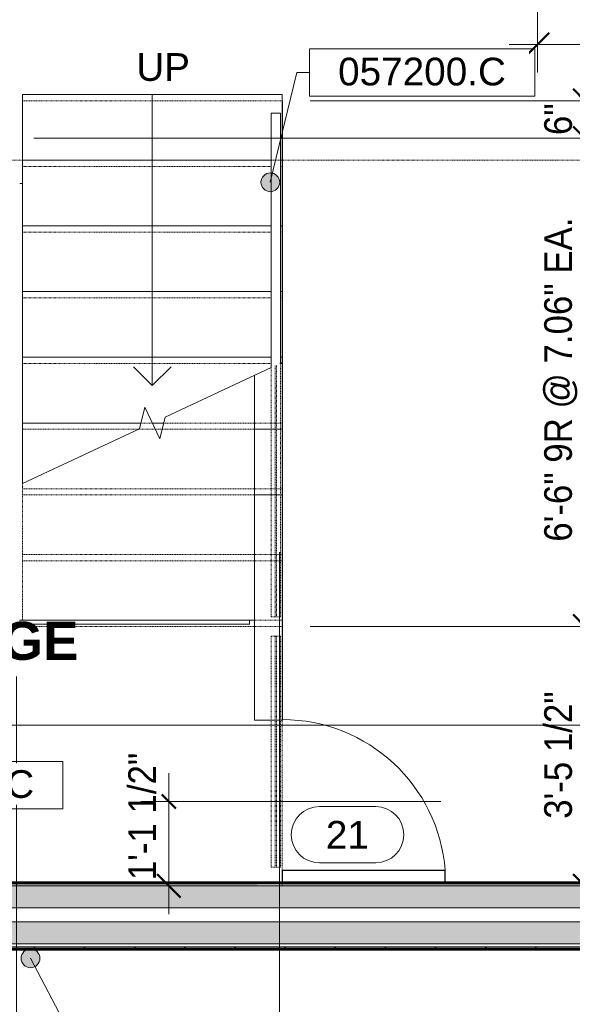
# Model space of a CAD drawing. Header units: inches. Extents: x -655 to 119, y -287 to 603.
# Tile 5 of 22: x -415 to -326, y -190 to -32. Entities that reach past the tile are written whole.
import ezdxf

# ---------------------------------------------------------------- set-up
doc = ezdxf.new("R2010")
doc.units = ezdxf.units.IN
doc.header["$MEASUREMENT"] = 0
for name, pattern in [('1B Hidden Short', [0.125, 0.09375, -0.03125]), ('3B Center Short', [0.59375, 0.375, -0.0625, 0.09375, -0.0625]), ('Overhead 1_16_', [0.101562, 0.0625, -0.039062])]:
    doc.linetypes.add(name, pattern=pattern)
for name, color, linetype, lineweight in [('A-ANNO-DIMS', 1, 'Continuous', 9), ('A-ANNO-DIMS-48', 1, 'Continuous', 9), ('A-ANNO-NOTE', 2, 'Continuous', 9), ('A-ANNO-SYMB', 6, 'Continuous', 9), ('A-ANNO-TEXT', 2, 'Continuous', 9), ('A-AREA-IDEN', 2, 'Continuous', 9), ('A-CLNG-SUSP', 5, 'Continuous', 18), ('A-DETL', 5, 'Continuous', 9), ('A-DOOR', 1, 'Continuous', 18), ('A-DOOR-IDEN', 6, 'Continuous', 9), ('A-FLOR-HRAL', 1, 'Continuous', 9), ('A-FLOR-STRS', 2, 'Continuous', 9), ('A-SECT-MBND', 5, 'Overhead 1_16_', 9), ('A-WALL', 2, 'Continuous', 18), ('A-WALL-PATT', 2, 'Continuous', 60), ('I-WALL', 2, 'Continuous', 18)]:
    doc.layers.add(name, color=color, linetype=linetype, lineweight=lineweight)
doc.styles.add('Arial', font='arial.ttf', dxfattribs={"height": 4.425898})
doc.styles.add('Arial_1', font='arial.ttf', dxfattribs={"width": 0.9, "height": 4.425898})
doc.styles.add('Arial_B', font='arialbd.ttf', dxfattribs={"height": 6.088537})
doc.dimstyles.new('Linear_-_3_32__Arial_2', dxfattribs={"dimscale": 12, "dimtxt": 4.5, "dimasz": 0.3125, "dimexe": 0.375, "dimexo": 0.375, "dimgap": 0.0625, "dimtad": 1, "dimdec": 3, "dimrnd": 0.125, "dimzin": 3, "dimdsep": 46, "dimlunit": 4, "dimtxsty": 'Arial_1', "dimblk1": 'OBLIQUE', "dimblk2": 'OBLIQUE', "dimsah": 1, "dimcen": 0.09, "dimdle": 0.375, "dimazin": 0, "dimtfac": 1, "dimtdec": 3, "dimtix": 1, "dimtmove": 0, "dimatfit": 3, "dimfxl": 1, "dimtvp": 1, "dimfrac": 2, "dimtolj": 1, "dimtzin": 0, "dimarcsym": 2})
doc.dimstyles.new('Linear_-_3_32__Arial_2_1', dxfattribs={"dimscale": 12, "dimtxt": 4.5, "dimasz": 0.1875, "dimexe": 0.375, "dimexo": 0.375, "dimgap": 0.0625, "dimtad": 1, "dimdec": 3, "dimrnd": 0.125, "dimzin": 3, "dimdsep": 46, "dimlunit": 4, "dimtxsty": 'Arial_1', "dimblk1": 'OBLIQUE', "dimblk2": 'OBLIQUE', "dimsah": 1, "dimcen": 0.09, "dimdle": 0.375, "dimazin": 0, "dimtfac": 1, "dimtdec": 3, "dimtix": 1, "dimtmove": 0, "dimatfit": 3, "dimfxl": 1, "dimtvp": 1, "dimfrac": 2, "dimtolj": 1, "dimtzin": 0, "dimarcsym": 2})
doc.dimstyles.new('Linear_-_3_32__Arial_2_4', dxfattribs={"dimscale": 12, "dimtxt": 4.5, "dimasz": 0.1875, "dimexe": 0.375, "dimexo": 0.375, "dimgap": 0.0625, "dimtad": 1, "dimdec": 3, "dimrnd": 0.125, "dimzin": 3, "dimdsep": 46, "dimlunit": 4, "dimtxsty": 'Arial_1', "dimblk1": 'OBLIQUE', "dimblk2": 'OBLIQUE', "dimsah": 1, "dimcen": 0.09, "dimdle": 0.375, "dimazin": 0, "dimtfac": 1, "dimtdec": 3, "dimtix": 1, "dimtmove": 2, "dimatfit": 3, "dimfxl": 1, "dimtvp": 1, "dimfrac": 2, "dimtolj": 1, "dimtzin": 0, "dimarcsym": 2})

# ---------------------------------------------------------------- blocks, each defined once
blk = doc.blocks.new('Single Flush Access Panel - 2240HC-1006089-First Floor Plan')
at = {"layer": 'A-DOOR', "lineweight": 30}
for p, q in [((11, 2.25), (11, 28.24)), ((13, 28.24), (11, 28.24)), ((13, 2.25), (13, 28.24)), ((13, 2.25), (11, 2.25))]:
    blk.add_line(p, q, dxfattribs=at)
at = {"layer": 'A-DOOR', "lineweight": 9}
blk.add_arc((13, 2.25), 26.07, 94.4004, 180, dxfattribs=at)
blk = doc.blocks.new('Railing - Railing-1626509-First Floor Plan')
at = {"layer": 'A-SECT-MBND'}
for p, q in [((-373.72, -131), (-373.47, -131)), ((-373.72, -131), (-373.72, -167.92)), ((-373.47, -131), (-373.47, -167.92)), ((-373.47, -167.92), (-373.72, -167.92))]:
    blk.add_line(p, q, dxfattribs=at)
blk = doc.blocks.new('Railing - Railing-V1-First Floor Plan')
at = {"layer": 'A-SECT-MBND'}
for p, q in [((-373.72, -131), (-373.47, -131)), ((-373.72, -131), (-373.72, -167.92)), ((-373.47, -131), (-373.47, -167.92)), ((-373.47, -167.92), (-373.72, -167.92))]:
    blk.add_line(p, q, dxfattribs=at)
blk = doc.blocks.new('Railing - Railing-V2-First Floor Plan')
at = {"layer": 'A-SECT-MBND'}
for p, q in [((-373.72, -131), (-373.47, -131)), ((-373.72, -131), (-373.72, -167.92)), ((-373.47, -131), (-373.47, -167.92)), ((-373.47, -167.92), (-373.72, -167.92))]:
    blk.add_line(p, q, dxfattribs=at)
blk = doc.blocks.new('Railing - Railing-V3-First Floor Plan')
at = {"layer": 'A-SECT-MBND'}
for p, q in [((-373.72, -131), (-373.47, -131)), ((-373.72, -131), (-373.72, -167.92)), ((-373.47, -131), (-373.47, -167.92)), ((-373.47, -167.92), (-373.72, -167.92))]:
    blk.add_line(p, q, dxfattribs=at)
blk = doc.blocks.new('Railing - Railing-V4-First Floor Plan')
at = {"layer": 'A-SECT-MBND'}
for p, q in [((-373.72, -131), (-373.47, -131)), ((-373.72, -131), (-373.72, -167.92)), ((-373.47, -131), (-373.47, -167.92)), ((-373.47, -167.92), (-373.72, -167.92))]:
    blk.add_line(p, q, dxfattribs=at)
blk = doc.blocks.new('Railing - Railing-V5-First Floor Plan')
at = {"layer": 'A-SECT-MBND'}
for p, q in [((-373.72, -131), (-373.47, -131)), ((-373.72, -131), (-373.72, -167.92)), ((-373.47, -131), (-373.47, -167.92)), ((-373.47, -167.92), (-373.72, -167.92))]:
    blk.add_line(p, q, dxfattribs=at)
blk = doc.blocks.new('Railing - Railing-V6-First Floor Plan')
at = {"layer": 'A-SECT-MBND'}
for p, q in [((-373.72, -131), (-373.47, -131)), ((-373.72, -131), (-373.72, -167.92)), ((-373.47, -131), (-373.47, -167.92)), ((-373.47, -167.92), (-373.72, -167.92))]:
    blk.add_line(p, q, dxfattribs=at)
blk = doc.blocks.new('Railing - Railing-V7-First Floor Plan')
at = {"layer": 'A-SECT-MBND'}
for p, q in [((-373.72, -131), (-373.47, -131)), ((-373.72, -131), (-373.72, -167.92)), ((-373.47, -131), (-373.47, -167.92)), ((-373.47, -167.92), (-373.72, -167.92))]:
    blk.add_line(p, q, dxfattribs=at)
blk = doc.blocks.new('Railing - Railing-V8-First Floor Plan')
at = {"layer": 'A-SECT-MBND'}
for p, q in [((-373.72, -131), (-373.47, -131)), ((-373.72, -131), (-373.72, -167.92)), ((-373.47, -131), (-373.47, -167.92)), ((-373.47, -167.92), (-373.72, -167.92))]:
    blk.add_line(p, q, dxfattribs=at)
blk = doc.blocks.new('Railing - Railing-V9-First Floor Plan')
at = {"layer": 'A-SECT-MBND'}
for p, q in [((-373.72, -131), (-373.47, -131)), ((-373.72, -131), (-373.72, -167.92)), ((-373.47, -131), (-373.47, -167.92)), ((-373.47, -167.92), (-373.72, -167.92))]:
    blk.add_line(p, q, dxfattribs=at)
blk = doc.blocks.new('Railing - Railing-V10-First Floor Plan')
at = {"layer": 'A-SECT-MBND'}
for p, q in [((-373.72, -131), (-373.47, -131)), ((-373.72, -131), (-373.72, -167.92)), ((-373.47, -131), (-373.47, -167.92)), ((-373.47, -167.92), (-373.72, -167.92))]:
    blk.add_line(p, q, dxfattribs=at)
blk = doc.blocks.new('Railing - Railing-V11-First Floor Plan')
at = {"layer": 'A-SECT-MBND'}
for p, q in [((-374.34, -131), (-372.84, -131)), ((-374.34, -131), (-374.34, -167.92)), ((-372.84, -131), (-372.84, -167.92)), ((-372.84, -167.92), (-374.34, -167.92))]:
    blk.add_line(p, q, dxfattribs=at)
blk = doc.blocks.new('Railing - Railing-1627492-First Floor Plan')
at = {"layer": 'A-SECT-MBND'}
for p, q in [((-373.72, -87.8), (-373.72, -127.92)), ((-373.47, -87.68), (-373.47, -127.92)), ((-373.47, -127.92), (-373.72, -127.92))]:
    blk.add_line(p, q, dxfattribs=at)
blk = doc.blocks.new('Railing - Railing-V12-First Floor Plan')
at = {"layer": 'A-SECT-MBND'}
for p, q in [((-373.72, -87.8), (-373.72, -127.92)), ((-373.47, -87.68), (-373.47, -127.92)), ((-373.47, -127.92), (-373.72, -127.92))]:
    blk.add_line(p, q, dxfattribs=at)
blk = doc.blocks.new('Railing - Railing-V13-First Floor Plan')
at = {"layer": 'A-SECT-MBND'}
for p, q in [((-373.72, -87.8), (-373.72, -127.92)), ((-373.47, -87.68), (-373.47, -127.92)), ((-373.47, -127.92), (-373.72, -127.92))]:
    blk.add_line(p, q, dxfattribs=at)
blk = doc.blocks.new('Railing - Railing-V14-First Floor Plan')
at = {"layer": 'A-SECT-MBND'}
for p, q in [((-373.72, -87.8), (-373.72, -127.92)), ((-373.47, -87.68), (-373.47, -127.92)), ((-373.47, -127.92), (-373.72, -127.92))]:
    blk.add_line(p, q, dxfattribs=at)
blk = doc.blocks.new('Railing - Railing-V15-First Floor Plan')
at = {"layer": 'A-SECT-MBND'}
for p, q in [((-373.72, -87.8), (-373.72, -127.92)), ((-373.47, -87.68), (-373.47, -127.92)), ((-373.47, -127.92), (-373.72, -127.92))]:
    blk.add_line(p, q, dxfattribs=at)
blk = doc.blocks.new('Railing - Railing-V16-First Floor Plan')
at = {"layer": 'A-SECT-MBND'}
for p, q in [((-373.72, -87.8), (-373.72, -127.92)), ((-373.47, -87.68), (-373.47, -127.92)), ((-373.47, -127.92), (-373.72, -127.92))]:
    blk.add_line(p, q, dxfattribs=at)
blk = doc.blocks.new('Railing - Railing-V17-First Floor Plan')
at = {"layer": 'A-SECT-MBND'}
for p, q in [((-373.72, -87.8), (-373.72, -127.92)), ((-373.47, -87.68), (-373.47, -127.92)), ((-373.47, -127.92), (-373.72, -127.92))]:
    blk.add_line(p, q, dxfattribs=at)
blk = doc.blocks.new('Railing - Railing-V18-First Floor Plan')
at = {"layer": 'A-SECT-MBND'}
for p, q in [((-373.72, -87.8), (-373.72, -127.92)), ((-373.47, -87.68), (-373.47, -127.92)), ((-373.47, -127.92), (-373.72, -127.92))]:
    blk.add_line(p, q, dxfattribs=at)
blk = doc.blocks.new('Railing - Railing-V19-First Floor Plan')
at = {"layer": 'A-SECT-MBND'}
for p, q in [((-373.72, -87.8), (-373.72, -127.92)), ((-373.47, -87.68), (-373.47, -127.92)), ((-373.47, -127.92), (-373.72, -127.92))]:
    blk.add_line(p, q, dxfattribs=at)
blk = doc.blocks.new('Railing - Railing-V20-First Floor Plan')
at = {"layer": 'A-SECT-MBND'}
for p, q in [((-373.72, -87.8), (-373.72, -127.92)), ((-373.47, -87.68), (-373.47, -127.92)), ((-373.47, -127.92), (-373.72, -127.92))]:
    blk.add_line(p, q, dxfattribs=at)
blk = doc.blocks.new('Railing - Railing-V21-First Floor Plan')
at = {"layer": 'A-SECT-MBND'}
for p, q in [((-373.72, -87.8), (-373.72, -127.92)), ((-373.47, -87.68), (-373.47, -127.92)), ((-373.47, -127.92), (-373.72, -127.92))]:
    blk.add_line(p, q, dxfattribs=at)
blk = doc.blocks.new('Railing - Railing-V22-First Floor Plan')
at = {"layer": 'A-FLOR-HRAL'}
for p, q in [((-374.34, -47.42), (-372.84, -47.42)), ((-374.34, -47.42), (-374.34, -88.09)), ((-372.84, -47.42), (-372.84, -87.39))]:
    blk.add_line(p, q, dxfattribs=at)
at = {"layer": 'A-SECT-MBND'}
for p, q in [((-374.34, -88.09), (-374.34, -127.92)), ((-372.84, -87.39), (-372.84, -127.92)), ((-372.84, -127.92), (-374.34, -127.92))]:
    blk.add_line(p, q, dxfattribs=at)
blk = doc.blocks.new('DIMBLOCK1-First Floor Plan')
at = {"layer": 'A-ANNO-DIMS-48', "transparency": 16777216}
for p, q in [((-522.29, -180.23), (-522.29, -286.83)), ((-522.29, -282.33), (-522.29, -180.23)), ((-42.29, -180.23), (-42.29, -286.83)), ((-42.29, -282.33), (-42.29, -180.23)), ((-526.79, -282.33), (-37.79, -282.33))]:
    blk.add_line(p, q, dxfattribs=at)
at = {"layer": 'A-ANNO-DIMS-48', "lineweight": 50, "transparency": 16777216}
for p, q in [((-522.29, -282.33), (-520.41, -280.46)), ((-42.29, -282.33), (-40.41, -280.46)), ((-522.29, -282.33), (-524.16, -284.21)), ((-42.29, -282.33), (-44.16, -284.21))]:
    blk.add_line(p, q, dxfattribs=at)
at = {"layer": 'A-ANNO-DIMS-48', "color": 0, "transparency": 16777216, "insert": (-289.24, -275.84), "char_height": 4.426, "width": 16.6985, "attachment_point": 1, "line_spacing_factor": 0.938532, "style": 'Arial_1'}
blk.add_mtext('40\'-0"', dxfattribs=at)
blk = doc.blocks.new('_Oblique')
at = {"color": 0, "linetype": 'ByBlock', "lineweight": -2}
blk.add_line((-0.5, -0.5), (0.5, 0.5), dxfattribs=at)
blk = doc.blocks.new('DIMBLOCK46-First Floor Plan')
at = {"layer": 'A-ANNO-DIMS-48', "transparency": 16777216}
for p, q in [((-457.54, -180.23), (-457.54, -275.88)), ((-457.54, -271.38), (-457.54, -180.23)), ((-373.04, -205.31), (-373.04, -275.88)), ((-373.04, -271.38), (-373.04, -205.31)), ((-457.54, -271.38), (-373.04, -271.38))]:
    blk.add_line(p, q, dxfattribs=at)
at = {"layer": 'A-ANNO-DIMS-48', "lineweight": 50, "transparency": 16777216}
for p, q in [((-457.54, -271.38), (-455.66, -269.51)), ((-373.04, -271.38), (-371.16, -269.51)), ((-457.54, -271.38), (-459.41, -273.26)), ((-373.04, -271.38), (-374.91, -273.26))]:
    blk.add_line(p, q, dxfattribs=at)
at = {"layer": 'A-ANNO-DIMS-48', "color": 0, "transparency": 16777216, "insert": (-425.29, -264.89), "char_height": 4.426, "width": 24.0092, "attachment_point": 1, "line_spacing_factor": 0.938532, "style": 'Arial_1'}
blk.add_mtext('7\'-0 1/2"', dxfattribs=at)
blk = doc.blocks.new('DIMBLOCK47-First Floor Plan')
at = {"layer": 'A-ANNO-DIMS-48', "transparency": 16777216}
for p, q in [((-51.54, -180.23), (-51.54, -275.88)), ((-51.54, -271.38), (-51.54, -180.23)), ((-373.04, -205.31), (-373.04, -275.88)), ((-373.04, -271.38), (-373.04, -205.31)), ((-373.04, -271.38), (-51.54, -271.38))]:
    blk.add_line(p, q, dxfattribs=at)
at = {"layer": 'A-ANNO-DIMS-48', "lineweight": 50, "transparency": 16777216}
for p, q in [((-373.04, -271.38), (-371.16, -269.51)), ((-51.54, -271.38), (-49.66, -269.51)), ((-373.04, -271.38), (-374.91, -273.26)), ((-51.54, -271.38), (-53.41, -273.26))]:
    blk.add_line(p, q, dxfattribs=at)
at = {"layer": 'A-ANNO-DIMS-48', "color": 0, "transparency": 16777216, "insert": (-223.81, -264.89), "char_height": 4.426, "width": 27.6646, "attachment_point": 1, "line_spacing_factor": 0.938532, "style": 'Arial_1'}
blk.add_mtext('26\'-9 1/2"', dxfattribs=at)
blk = doc.blocks.new('DIMBLOCK49-First Floor Plan')
at = {"layer": 'A-ANNO-DIMS-48', "transparency": 16777216}
for p, q in [((-415.04, -137.45), (-415.04, -262.66)), ((-415.04, -258.16), (-415.04, -137.45)), ((-457.54, -180.23), (-457.54, -262.66)), ((-457.54, -258.16), (-457.54, -180.23)), ((-462.04, -258.16), (-415.04, -258.16))]:
    blk.add_line(p, q, dxfattribs=at)
at = {"layer": 'A-ANNO-DIMS-48', "lineweight": 50, "transparency": 16777216}
for p, q in [((-457.54, -258.16), (-455.66, -256.28)), ((-415.04, -258.16), (-413.16, -256.28)), ((-457.54, -258.16), (-459.41, -260.03)), ((-415.04, -258.16), (-416.91, -260.03))]:
    blk.add_line(p, q, dxfattribs=at)
at = {"layer": 'A-ANNO-DIMS-48', "color": 0, "transparency": 16777216, "insert": (-446.29, -251.66), "char_height": 4.426, "width": 24.0092, "attachment_point": 1, "line_spacing_factor": 0.938532, "style": 'Arial_1'}
blk.add_mtext('3\'-6 1/2"', dxfattribs=at)
blk = doc.blocks.new('DIMBLOCK50-First Floor Plan')
at = {"layer": 'A-ANNO-DIMS-48', "transparency": 16777216}
for p, q in [((-373.04, -117.58), (-373.04, -262.66)), ((-373.04, -258.16), (-373.04, -117.58)), ((-415.04, -137.45), (-415.04, -262.66)), ((-415.04, -258.16), (-415.04, -137.45)), ((-415.04, -258.16), (-373.04, -258.16))]:
    blk.add_line(p, q, dxfattribs=at)
at = {"layer": 'A-ANNO-DIMS-48', "lineweight": 50, "transparency": 16777216}
for p, q in [((-415.04, -258.16), (-413.16, -256.28)), ((-373.04, -258.16), (-371.16, -256.28)), ((-415.04, -258.16), (-416.91, -260.03)), ((-373.04, -258.16), (-374.91, -260.03))]:
    blk.add_line(p, q, dxfattribs=at)
at = {"layer": 'A-ANNO-DIMS-48', "color": 0, "transparency": 16777216, "insert": (-399.47, -251.66), "char_height": 4.426, "width": 13.0431, "attachment_point": 1, "line_spacing_factor": 0.938532, "style": 'Arial_1'}
blk.add_mtext('3\'-6"', dxfattribs=at)
blk = doc.blocks.new('DIMBLOCK51-First Floor Plan')
at = {"layer": 'A-ANNO-DIMS-48', "transparency": 16777216}
for p, q in [((-373.04, -117.58), (-373.04, -262.66)), ((-373.04, -258.16), (-373.04, -117.58)), ((-270.29, -187.04), (-270.29, -262.66)), ((-373.04, -258.16), (-270.29, -258.16))]:
    blk.add_line(p, q, dxfattribs=at)
at = {"layer": 'A-ANNO-DIMS-48', "linetype": '3B Center Short', "transparency": 16777216}
blk.add_line((-270.29, -258.16), (-270.29, -187.04), dxfattribs=at)
at = {"layer": 'A-ANNO-DIMS-48', "lineweight": 50, "transparency": 16777216}
for p, q in [((-373.04, -258.16), (-371.16, -256.28)), ((-270.29, -258.16), (-269.16, -257.03)), ((-373.04, -258.16), (-374.91, -260.03)), ((-270.29, -258.16), (-271.41, -259.28))]:
    blk.add_line(p, q, dxfattribs=at)
at = {"layer": 'A-ANNO-DIMS-48', "color": 0, "transparency": 16777216, "insert": (-331.66, -251.66), "char_height": 4.426, "width": 24.0092, "attachment_point": 1, "line_spacing_factor": 0.938532, "style": 'Arial_1'}
blk.add_mtext('8\'-6 3/4"', dxfattribs=at)
blk = doc.blocks.new('DIMBLOCK73-First Floor Plan')
at = {"layer": 'A-ANNO-DIMS-48', "transparency": 16777216}
for p, q in [((-324.22, -40.95), (-324.22, -51.42)), ((-368.09, -45.45), (-319.72, -45.45)), ((-324.22, -45.45), (-368.09, -45.45)), ((-412.29, -51.42), (-319.72, -51.42)), ((-324.22, -51.42), (-412.29, -51.42))]:
    blk.add_line(p, q, dxfattribs=at)
at = {"layer": 'A-ANNO-DIMS-48', "lineweight": 50, "transparency": 16777216}
for p, q in [((-324.22, -45.45), (-326.1, -43.57)), ((-324.22, -45.45), (-322.35, -47.32)), ((-324.22, -51.42), (-326.1, -49.54)), ((-324.22, -51.42), (-322.35, -53.29))]:
    blk.add_line(p, q, dxfattribs=at)
at = {"layer": 'A-ANNO-DIMS-48', "color": 0, "transparency": 16777216, "insert": (-330.71, -50.93), "char_height": 4.426, "width": 5.9815, "attachment_point": 1, "rotation": 90, "line_spacing_factor": 0.938532, "style": 'Arial_1'}
blk.add_mtext('6"', dxfattribs=at)
blk = doc.blocks.new('DIMBLOCK74-First Floor Plan')
at = {"layer": 'A-ANNO-DIMS-48', "lineweight": 50, "transparency": 16777216}
for p, q in [((-324.22, -51.42), (-326.1, -49.54)), ((-324.22, -51.42), (-322.35, -53.29)), ((-324.22, -129.45), (-326.1, -127.57)), ((-324.22, -129.45), (-322.35, -131.32))]:
    blk.add_line(p, q, dxfattribs=at)
at = {"layer": 'A-ANNO-DIMS-48', "transparency": 16777216}
for p, q in [((-412.29, -51.42), (-319.72, -51.42)), ((-324.22, -51.42), (-412.29, -51.42)), ((-324.22, -51.42), (-324.22, -129.45)), ((-368.09, -129.45), (-319.72, -129.45)), ((-324.22, -129.45), (-368.09, -129.45))]:
    blk.add_line(p, q, dxfattribs=at)
at = {"layer": 'A-ANNO-DIMS-48', "color": 0, "transparency": 16777216, "char_height": 4.4259, "attachment_point": 1, "rotation": 90, "line_spacing_factor": 0.938532, "style": 'Arial_1'}
for s, insert, width in [('6\'-6" 9R @ 7.06" EA.', (-330.71, -115.91), 61.1446), ('8T @ 10.5" EA.', (-322.29, -109.4), 45.5262)]:
    blk.add_mtext(s, dxfattribs=dict(at, insert=insert, width=width))
blk = doc.blocks.new('DIMBLOCK75-First Floor Plan')
at = {"layer": 'A-ANNO-DIMS-48', "lineweight": 50, "transparency": 16777216}
for p, q in [((-324.22, -129.45), (-326.1, -127.57)), ((-324.22, -129.45), (-322.35, -131.32)), ((-324.22, -170.92), (-326.1, -169.04)), ((-324.22, -170.92), (-322.35, -172.79))]:
    blk.add_line(p, q, dxfattribs=at)
at = {"layer": 'A-ANNO-DIMS-48', "transparency": 16777216}
for p, q in [((-368.09, -129.45), (-319.72, -129.45)), ((-324.22, -129.45), (-368.09, -129.45)), ((-324.22, -129.45), (-324.22, -175.42)), ((-326.07, -170.92), (-319.72, -170.92)), ((-324.22, -170.92), (-326.07, -170.92))]:
    blk.add_line(p, q, dxfattribs=at)
at = {"layer": 'A-ANNO-DIMS-48', "color": 0, "transparency": 16777216, "insert": (-330.71, -160.19), "char_height": 4.426, "width": 24.0092, "attachment_point": 1, "rotation": 90, "line_spacing_factor": 0.938532, "style": 'Arial_1'}
blk.add_mtext('3\'-5 1/2"', dxfattribs=at)
blk = doc.blocks.new('Door Tag - Door Tag-41184-First Floor Plan')
at = {"layer": 'A-DOOR-IDEN'}
for p, q in [((-0.09375, 0.09375), (0.09375, 0.09375)), ((-0.09375, -0.09375), (0.09375, -0.09375))]:
    blk.add_line(p, q, dxfattribs=at)
for centre, start, end in [((-0.09375, 0), 90, 270), ((0.09375, 0), 270, 90)]:
    blk.add_arc(centre, 0.09375, start, end, dxfattribs=at)
blk = doc.blocks.new('DIMBLOCK76-First Floor Plan')
at = {"layer": 'A-ANNO-DIMS-48', "transparency": 16777216}
for p, q in [((-390.69, -152.92), (-390.69, -175.42)), ((-347.23, -157.42), (-395.19, -157.42)), ((-392.54, -170.92), (-386.19, -170.92)), ((-390.69, -170.92), (-392.54, -170.92))]:
    blk.add_line(p, q, dxfattribs=at)
at = {"layer": 'A-ANNO-DIMS-48', "lineweight": 50, "transparency": 16777216}
for p, q in [((-390.69, -157.42), (-391.81, -156.29)), ((-390.69, -157.42), (-389.56, -158.54)), ((-390.69, -170.92), (-392.56, -169.04)), ((-390.69, -170.92), (-388.81, -172.79))]:
    blk.add_line(p, q, dxfattribs=at)
at = {"layer": 'A-ANNO-DIMS-48', "linetype": '3B Center Short', "transparency": 16777216}
blk.add_line((-390.69, -157.42), (-347.23, -157.42), dxfattribs=at)
at = {"layer": 'A-ANNO-DIMS-48', "color": 0, "transparency": 16777216, "insert": (-397.18, -170), "char_height": 4.426, "width": 24.0092, "attachment_point": 1, "rotation": 90, "line_spacing_factor": 0.938532, "style": 'Arial_1'}
blk.add_mtext('1\'-1 1/2"', dxfattribs=at)
blk = doc.blocks.new('DIMBLOCK77-First Floor Plan')
at = {"layer": 'A-ANNO-DIMS-48', "transparency": 16777216}
for p, q in [((-331.79, -11.92), (-331.79, -40.96)), ((-331.79, -36.46), (-331.79, -11.92)), ((-292.41, -11.92), (-292.41, -40.96)), ((-292.41, -36.46), (-292.41, -11.92)), ((-336.29, -36.46), (-292.41, -36.46))]:
    blk.add_line(p, q, dxfattribs=at)
at = {"layer": 'A-ANNO-DIMS-48', "lineweight": 50, "transparency": 16777216}
for p, q in [((-331.79, -36.46), (-329.91, -34.59)), ((-292.41, -36.46), (-290.54, -34.59)), ((-331.79, -36.46), (-333.66, -38.34)), ((-292.41, -36.46), (-294.29, -38.34))]:
    blk.add_line(p, q, dxfattribs=at)
at = {"layer": 'A-ANNO-DIMS-48', "color": 0, "transparency": 16777216, "insert": (-322.1, -29.97), "char_height": 4.426, "width": 24.0092, "attachment_point": 1, "line_spacing_factor": 0.938532, "style": 'Arial_1'}
blk.add_mtext('3\'-3 3/8"', dxfattribs=at)
blk = doc.blocks.new('Keynote Tag - Keynote Number - Boxed - Small-135510-First Floor Plan')
at = {"layer": 'A-ANNO-NOTE'}
for p, q in [((-0.375, -0.0792), (-0.375, 0.0781)), ((-0.375, 0.0781), (0.375, 0.0781)), ((0.375, 0.0781), (0.375, -0.0792)), ((-0.375, -0.0792), (0.375, -0.0792))]:
    blk.add_line(p, q, dxfattribs=at)

msp = doc.modelspace()

# ---------------------------------------------------------------- hatches: boundary and pattern name
at = {"layer": 'A-ANNO-NOTE'}
h = msp.add_hatch(color=256, dxfattribs=at)
edge = h.paths.add_edge_path(flags=0)
edge.add_arc((-374.4803, -58.4836), 1.5, 0, 360)
h = msp.add_hatch(color=256, dxfattribs=at)
edge = h.paths.add_edge_path(flags=0)
edge.add_arc((-412.8087, -182.4869), 1.5, 0, 360)
at = {"layer": 'A-WALL-PATT'}
h = msp.add_hatch(color=256, dxfattribs=at)
h.paths.add_polyline_path([(-90.0194, -174.4179), (-51.5361, -174.4179), (-51.5361, -170.9179), (-91.5361, -170.9179), (-91.5361, -174.4179)], flags=0)
h.paths.add_polyline_path([(-235.5361, -174.4179), (-161.0361, -174.4179), (-161.0361, -170.9179), (-235.5361, -170.9179)], flags=0)
h.paths.add_polyline_path([(-446.8665, -174.4179), (-305.0361, -174.4179), (-305.0361, -170.9179), (-513.0361, -170.9179), (-513.0361, -174.4179), (-482.5512, -174.4179)], flags=0)
at = {"layer": 'A-WALL-PATT', "lineweight": 9}
h = msp.add_hatch(dxfattribs=at)
h.set_pattern_fill('FP_1', color=256, style=0, pattern_type=2)
h.set_pattern_definition([(0, (0, 0), (15.36, 3.84), [0.634, -10.886, 0.634, -10.886, -61.44]), (0, (0, 0), (15.36, 3.84), [-23.04, 0.634, -22.406, 0.634, -10.886, -26.88]), (0, (0, 0), (15.36, 3.84), [-57.6, 0.634, -7.046, 0.634, -18.566]), (120, (5.76, 1.92), (-11.005538, 11.38215), [0.634, -10.886, 0.634, -10.886, -61.44]), (120, (5.76, 1.92), (-11.005538, 11.38215), [-23.04, 0.634, -22.406, 0.634, -10.886, -26.88]), (120, (5.76, 1.92), (-11.005538, 11.38215), [-57.6, 0.634, -7.046, 0.634, -18.566]), (240, (7.68, 9.6), (-4.354462, -15.22215), [0.634, -10.886, 0.634, -10.886, -61.44]), (240, (7.68, 9.6), (-4.354462, -15.22215), [-23.04, 0.634, -22.406, 0.634, -10.886, -26.88]), (240, (7.68, 9.6), (-4.354462, -15.22215), [-57.6, 0.634, -7.046, 0.634, -18.566])])
h.paths.add_polyline_path([(-161.3888, -170.9179), (-161.0361, -170.9179), (-161.0361, -170.4179), (-235.5361, -170.4179), (-235.5361, -170.9179)], flags=0)
h.paths.add_polyline_path([(-52.0361, -170.9179), (-52.0361, -170.4179), (-91.5361, -170.4179), (-91.5361, -170.9179), (-54.3347, -170.9179)], flags=0)
h.paths.add_polyline_path([(-305.0361, -170.9179), (-305.0361, -170.4179), (-373.0353, -170.4179), (-373.0353, -170.9179), (-372.5353, -170.9179)], flags=0)
h.paths.add_polyline_path([(-376.5353, -170.9179), (-376.5353, -170.4179), (-457.5361, -170.4179), (-457.5361, -170.9179), (-414.5353, -170.9179)], flags=0)
h.paths.add_polyline_path([(-461.0361, -170.9179), (-461.0361, -170.4179), (-512.5361, -170.4179), (-512.5361, -170.9179), (-461.0685, -170.9179)], flags=0)
at = {"layer": 'A-WALL-PATT'}
h = msp.add_hatch(color=256, dxfattribs=at)
h.paths.add_polyline_path([(-235.5361, -180.1679), (-161.0361, -180.1679), (-161.0361, -176.6679), (-235.5361, -176.6679), (-235.5361, -178.1679)], flags=0)
h.paths.add_polyline_path([(-518.2359, -180.1679), (-305.0361, -180.1679), (-305.0361, -176.6679), (-518.7861, -176.6679), (-518.7861, -180.1679)], flags=0)
h.paths.add_polyline_path([(-52.0361, -180.1679), (-45.7861, -180.1679), (-45.7861, -176.6679), (-91.5361, -176.6679), (-91.5361, -180.1679), (-54.3347, -180.1679)], flags=0)
at = {"layer": 'A-WALL-PATT', "lineweight": 9}
h = msp.add_hatch(dxfattribs=at)
h.set_pattern_fill('FP_2', color=256, style=0, pattern_type=2)
h.set_pattern_definition([(135, (0, 0), (-4.006467, -4.006467), [])])
h.paths.add_polyline_path([(-161.0361, -181.0429), (-161.0361, -180.6679), (-235.5361, -180.6679), (-235.5361, -181.0429), (-161.3888, -181.0429)], flags=0)
h.paths.add_polyline_path([(-91.5361, -181.0429), (-41.7861, -181.0429), (-41.7861, -180.6679), (-91.5361, -180.6679)], flags=0)
h.paths.add_polyline_path([(-375.4971, -181.0429), (-305.0361, -181.0429), (-305.0361, -180.6679), (-522.7861, -180.6679), (-522.7829, -181.0429), (-446.8665, -181.0429)], flags=0)

# ---------------------------------------------------------------- linework, layer by layer
at = {"layer": 'A-ANNO-NOTE'}
for p, q in [((-374.4803, -58.4836), (-370.2467, -40.9538)), ((-370.2467, -40.9538), (-368.2253, -40.9538)), ((-412.8087, -182.4869), (-398.6999, -209.2281))]:
    msp.add_line(p, q, dxfattribs=at)
for centre in [(-374.4803, -58.4836), (-412.8087, -182.4869)]:
    msp.add_circle(centre, 1.5, dxfattribs=at)
at = {"layer": 'A-ANNO-SYMB'}
msp.add_line((52.4742, -145.2331), (-467.2126, -145.2331), dxfattribs=at)
at = {"layer": 'A-ANNO-TEXT'}
for p, q in [((-393.3401, -44.4497), (-393.3401, -54.9497)), ((-393.3401, -54.9497), (-393.3401, -65.4497)), ((-393.3401, -65.4497), (-393.3401, -75.9497)), ((-393.3401, -75.9497), (-393.3401, -86.4497)), ((-393.3401, -86.4497), (-393.3401, -90.9497)), ((-393.3401, -90.9497), (-396.3401, -87.9497)), ((-393.3401, -90.9497), (-390.3401, -87.9497))]:
    msp.add_line(p, q, dxfattribs=at)
at = {"layer": 'A-CLNG-SUSP'}
for p, q in [((-414.0901, -58.6804), (-414.5353, -58.6804)), ((-377.8171, -128.4497), (-377.0353, -128.4497))]:
    msp.add_line(p, q, dxfattribs=at)
at = {"layer": 'A-DETL', "linetype": '1B Hidden Short', "lineweight": 18}
msp.add_line((-472.6268, -54.9179), (-212.5361, -54.9179), dxfattribs=at)
at = {"layer": 'A-FLOR-STRS'}
for p, q in [((-372.5901, -44.4497), (-414.0901, -44.4497)), ((-414.0901, -44.4497), (-414.0901, -54.9497)), ((-372.5901, -44.4497), (-372.5901, -54.9497)), ((-414.0901, -54.9497), (-414.0901, -65.4497)), ((-374.3401, -54.9497), (-414.0901, -54.9497)), ((-372.5901, -54.9497), (-372.8401, -54.9497)), ((-372.5901, -54.9497), (-372.5901, -65.4497)), ((-414.0901, -65.4497), (-414.0901, -75.9497)), ((-374.3401, -65.4497), (-414.0901, -65.4497)), ((-372.5901, -65.4497), (-372.8401, -65.4497)), ((-372.5901, -65.4497), (-372.5901, -75.9497)), ((-414.0901, -75.9497), (-414.0901, -86.4497)), ((-374.3401, -75.9497), (-414.0901, -75.9497)), ((-372.5901, -75.9497), (-372.8401, -75.9497)), ((-372.5901, -75.9497), (-372.5901, -86.4497)), ((-414.0901, -86.4497), (-414.0901, -96.9497)), ((-374.3401, -86.4497), (-414.0901, -86.4497)), ((-372.5901, -86.4497), (-372.8401, -86.4497)), ((-372.5901, -86.4497), (-372.5901, -87.2739)), ((-391.3009, -95.9988), (-374.3401, -88.0899)), ((-372.8401, -87.3904), (-372.5901, -87.2739)), ((-395.3793, -97.9006), (-394.5287, -94.4008)), ((-394.5287, -94.4008), (-392.1515, -99.4987)), ((-414.0901, -96.9497), (-414.0901, -106.6256)), ((-395.1482, -96.9497), (-414.0901, -96.9497)), ((-391.532, -96.9497), (-393.3401, -96.9497)), ((-392.1515, -99.4987), (-391.3009, -95.9988)), ((-414.0901, -106.6256), (-395.3793, -97.9006))]:
    msp.add_line(p, q, dxfattribs=at)
at = {"layer": 'A-FLOR-STRS', "linetype": 'Overhead 1_16_'}
for p, q in [((-372.5901, -45.4497), (-414.0901, -45.4497)), ((-374.3401, -55.9497), (-414.0901, -55.9497)), ((-372.5901, -55.9497), (-372.8401, -55.9497)), ((-374.3401, -66.4497), (-414.0901, -66.4497)), ((-372.5901, -66.4497), (-372.8401, -66.4497)), ((-374.3401, -76.9497), (-414.0901, -76.9497)), ((-372.5901, -76.9497), (-372.8401, -76.9497)), ((-374.3401, -87.4497), (-414.0901, -87.4497)), ((-395.4846, -97.9497), (-414.0901, -97.9497)), ((-391.775, -97.9497), (-392.8738, -97.9497))]:
    msp.add_line(p, q, dxfattribs=at)
at = {"layer": 'A-SECT-MBND'}
for p, q in [((-372.5901, -87.4497), (-372.9673, -87.4497)), ((-372.5901, -87.2739), (-372.5901, -128.4497)), ((-393.3401, -96.9497), (-395.1482, -96.9497)), ((-372.5901, -96.9497), (-391.532, -96.9497)), ((-392.8738, -97.9497), (-395.4846, -97.9497)), ((-372.5901, -97.9497), (-391.775, -97.9497)), ((-414.0901, -106.6256), (-414.0901, -128.4497)), ((-372.5901, -107.4497), (-414.0901, -107.4497)), ((-372.5901, -108.4497), (-414.0901, -108.4497)), ((-372.5901, -117.9497), (-414.0901, -117.9497)), ((-372.5901, -118.9497), (-414.0901, -118.9497)), ((-414.0901, -128.4497), (-414.5671, -128.4497)), ((-372.5901, -128.4497), (-414.0901, -128.4497)), ((-372.5901, -170.9179), (-372.5901, -128.4497)), ((-372.5901, -129.4497), (-414.0901, -129.4497)), ((-457.0353, -170.9179), (-372.5901, -170.9179))]:
    msp.add_line(p, q, dxfattribs=at)
at = {"layer": 'A-WALL'}
for p, q in [((-457.5361, -170.9179), (-305.0361, -170.9179)), ((-516.5361, -174.4179), (-305.0361, -174.4179)), ((-518.7861, -176.6679), (-305.0361, -176.6679)), ((-522.7861, -180.6679), (-305.0361, -180.6679)), ((-522.2861, -180.1679), (-305.0361, -180.1679))]:
    msp.add_line(p, q, dxfattribs=at)
at = {"layer": 'A-WALL', "lineweight": 60}
for p, q in [((-305.0361, -170.4179), (-457.0361, -170.4179)), ((-305.0361, -181.0429), (-523.1611, -181.0429))]:
    msp.add_line(p, q, dxfattribs=at)
at = {"layer": 'I-WALL'}
for p, q in [((-372.5901, -45.4497), (-372.5353, -45.4497)), ((-372.5353, -144.4179), (-372.5353, -45.4497)), ((-372.5353, -55.9497), (-372.5901, -55.9497)), ((-372.5353, -66.4497), (-372.5901, -66.4497)), ((-372.5353, -76.9497), (-372.5901, -76.9497)), ((-372.5353, -87.4497), (-372.9673, -87.4497)), ((-377.0353, -89.3467), (-377.0353, -144.4179)), ((-372.5353, -97.9497), (-377.0353, -97.9497)), ((-372.5353, -108.4497), (-377.0353, -108.4497)), ((-377.8171, -128.4497), (-414.5353, -128.4497)), ((-377.8171, -129.0747), (-377.8171, -128.4497)), ((-414.5353, -129.0747), (-377.8171, -129.0747)), ((-377.0353, -144.4179), (-372.5353, -144.4179))]:
    msp.add_line(p, q, dxfattribs=at)

# ---------------------------------------------------------------- block references
at = {"layer": 'A-ANNO-NOTE', "xscale": 47.99999999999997, "yscale": 47.99999999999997, "zscale": 47.99999999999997}
for p in [(-350.2253, -40.9269), (-425.6217, -154.7849)]:
    msp.add_blockref('Keynote Tag - Keynote Number - Boxed - Small-135510-First Floor Plan', p, dxfattribs=at)
at = {"layer": 'A-DOOR', "rotation": 269.9999999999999}
msp.add_blockref('Single Flush Access Panel - 2240HC-1006089-First Floor Plan', (-374.7853, -157.4179), dxfattribs=at)
at = {"layer": 'A-DOOR-IDEN', "xscale": 47.99999999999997, "yscale": 47.99999999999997, "zscale": 47.99999999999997}
msp.add_blockref('Door Tag - Door Tag-41184-First Floor Plan', (-362.143, -162.7369), dxfattribs=at)
at = {"layer": 'A-FLOR-HRAL'}
for name in ['Railing - Railing-V22-First Floor Plan', 'Railing - Railing-1627492-First Floor Plan', 'Railing - Railing-V12-First Floor Plan', 'Railing - Railing-V13-First Floor Plan', 'Railing - Railing-V14-First Floor Plan', 'Railing - Railing-V15-First Floor Plan', 'Railing - Railing-V16-First Floor Plan', 'Railing - Railing-V17-First Floor Plan', 'Railing - Railing-V18-First Floor Plan', 'Railing - Railing-V19-First Floor Plan', 'Railing - Railing-V20-First Floor Plan', 'Railing - Railing-V21-First Floor Plan']:
    msp.add_blockref(name, (0, 0), dxfattribs=at)
at = {"layer": 'A-FLOR-HRAL', "linetype": 'Overhead 1_16_'}
msp.add_blockref('Railing - Railing-1626509-First Floor Plan', (0, 0), dxfattribs=at)
at = {"layer": 'A-SECT-MBND'}
for name in ['Railing - Railing-V11-First Floor Plan', 'Railing - Railing-V1-First Floor Plan', 'Railing - Railing-V2-First Floor Plan', 'Railing - Railing-V3-First Floor Plan', 'Railing - Railing-V4-First Floor Plan', 'Railing - Railing-V5-First Floor Plan', 'Railing - Railing-V6-First Floor Plan', 'Railing - Railing-V7-First Floor Plan', 'Railing - Railing-V8-First Floor Plan', 'Railing - Railing-V9-First Floor Plan', 'Railing - Railing-V10-First Floor Plan']:
    msp.add_blockref(name, (0, 0), dxfattribs=at)

# ---------------------------------------------------------------- texts
at = {"layer": 'A-ANNO-TEXT', "insert": (-395.9063, -37.8433), "char_height": 4.4259, "width": 10.218462, "attachment_point": 1, "line_spacing_factor": 0.938532, "style": 'Arial'}
msp.add_mtext('UP', dxfattribs=at)
at = {"layer": 'A-AREA-IDEN', "insert": (-426.1528, -128.713), "char_height": 6.08854, "width": 48.6, "attachment_point": 2, "line_spacing_factor": 0.938532, "style": 'Arial_B'}
msp.add_mtext('STORAGE', dxfattribs=at)
at = {"layer": 'A-DOOR-IDEN', "insert": (-362.1636, -160.5347), "char_height": 4.4259, "width": 8.208, "attachment_point": 2, "line_spacing_factor": 0.938532, "style": 'Arial'}
msp.add_mtext('21', dxfattribs=at)

# ---------------------------------------------------------------- dimensions: what is measured, and where the dimension line sits
at = {"layer": 'A-ANNO-DIMS'}
for base, p1, p2, dimstyle, override, picture, middle in [((-292.4111, -36.4648), (-331.7861, -7.4179), (-292.4111, -7.4179), 'Linear_-_3_32__Arial_2', {"dimpost": '<>', "dimfxl": 39.375}, 'DIMBLOCK77-First Floor Plan', (-312.0986, -33.4248)), ((-373.0353, -258.1552), (-415.0353, -132.9502), (-373.0353, -113.0823), 'Linear_-_3_32__Arial_2', {"dimpost": '<>', "dimfxl": 46.46215}, 'DIMBLOCK50-First Floor Plan', (-394.0353, -255.1439)), ((-270.2861, -258.1552), (-373.0353, -113.0823), (-270.2861, -182.5429), 'Linear_-_3_32__Arial_2_1', {"dimpost": '<>', "dimfxl": 124.02488}, 'DIMBLOCK51-First Floor Plan', (-321.6607, -255.1152)), ((-415.0353, -258.1552), (-457.5361, -175.7304), (-415.0353, -132.9502), 'Linear_-_3_32__Arial_2', {"dimpost": '<>', "dimfxl": 60.303156}, 'DIMBLOCK49-First Floor Plan', (-436.2857, -255.1152)), ((-42.2861, -282.333), (-522.2861, -175.7304), (-42.2861, -175.7304), 'Linear_-_3_32__Arial_2', {"dimpost": '<>', "dimfxl": 480}, 'DIMBLOCK1-First Floor Plan', (-282.2861, -279.3232)), ((-373.0353, -271.3802), (-457.5361, -175.7304), (-373.0353, -200.8081), 'Linear_-_3_32__Arial_2', {"dimpost": '<>', "dimfxl": 88.143508}, 'DIMBLOCK46-First Floor Plan', (-415.2857, -268.3418)), ((-51.5361, -271.3802), (-373.0353, -200.8081), (-51.5361, -175.7304), 'Linear_-_3_32__Arial_2', {"dimpost": '<>', "dimfxl": 322.475756}, 'DIMBLOCK47-First Floor Plan', (-212.2857, -268.3418))]:
    dim = msp.add_linear_dim(base=base, p1=p1, p2=p2, dimstyle=dimstyle, override=override, dxfattribs=at)
    dim.commit()
    dim.dimension.update_dxf_attribs({"geometry": picture, "text_midpoint": middle})
for base, p1, p2, override, picture, middle in [((-324.2206, -51.4179), (-372.5901, -45.4497), (-416.7853, -51.4179), {"dimpost": '<>', "dimfxl": 44.596363}, 'DIMBLOCK73-First Floor Plan', (-327.2303, -48.4338)), ((-324.2206, -170.9179), (-372.5901, -129.4497), (-321.5689, -170.9179), {"dimpost": '<>', "dimfxl": 65.747787}, 'DIMBLOCK75-First Floor Plan', (-327.2605, -150.1838))]:
    dim = msp.add_linear_dim(base=base, p1=p1, p2=p2, angle=90, dimstyle='Linear_-_3_32__Arial_2', override=override, dxfattribs=at)
    dim.commit()
    dim.dimension.update_dxf_attribs({"geometry": picture, "text_midpoint": middle})
dim = msp.add_linear_dim(base=(-324.2206, -129.4497), p1=(-416.7853, -51.4179), p2=(-372.5901, -129.4497), angle=90, text='6\'-6"9R @ 7.06" EA.\\X8T @ 10.5" EA.', dimstyle='Linear_-_3_32__Arial_2', override={"dimpost": '<>', "dimfxl": 89.678214}, dxfattribs=at)
dim.commit()
dim.dimension.update_dxf_attribs({"geometry": 'DIMBLOCK74-First Floor Plan', "text_midpoint": (-324.2206, -90.4338)})
dim = msp.add_linear_dim(base=(-390.6897, -170.9179), p1=(-342.733, -157.4179), p2=(-388.038, -170.9179), angle=90, dimstyle='Linear_-_3_32__Arial_2_4', override={"dimpost": '<>', "dimfxl": 47.273645}, dxfattribs=at)
dim.commit()
dim.dimension.update_dxf_attribs({"geometry": 'DIMBLOCK76-First Floor Plan', "text_midpoint": (-394.2303, -157.9991), "dimtype": 160, "text_rotation": 90})

# ---------------------------------------------------------------- next in the draw order: texts
at = {"layer": 'A-ANNO-NOTE', "char_height": 4.4259, "width": 31.968, "attachment_point": 2, "line_spacing_factor": 0.938532, "style": 'Arial', "bg_fill": 3, "box_fill_scale": 1.25, "bg_fill_color": 0, "bg_fill_transparency": 0}
for s, insert in [('057200.C', (-350.239, -38.5707)), ('092900.C', (-425.6355, -152.4287))]:
    msp.add_mtext(s, dxfattribs=dict(at, insert=insert))

doc.saveas('drawing.dxf')
